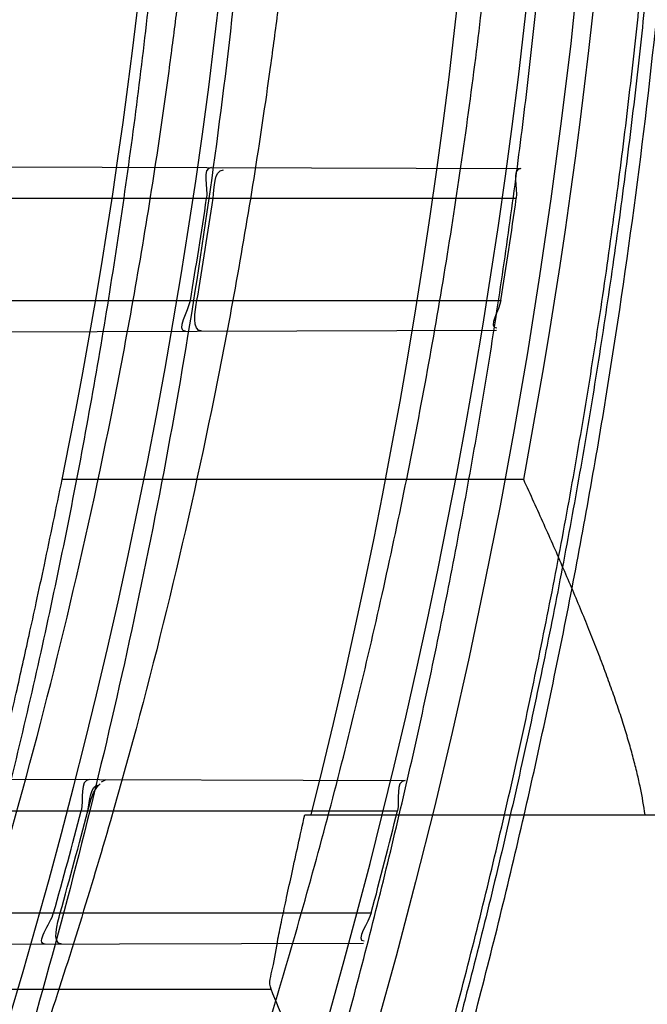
# Model space of a CAD drawing. Header units: millimetres. Extents: x 0 to 297, y 0 to 210.
# Tile 43 of 256: x 147.7808 to 147.8115, y 91.2743 to 91.3226. Entities that reach past the tile are written whole.
import ezdxf

# ---------------------------------------------------------------- set-up
doc = ezdxf.new("R2010")
doc.units = ezdxf.units.MM
doc.header["$LTSCALE"] = 16.335
doc.layers.get('0').update_dxf_attribs({"linetype": 'CONTINUOUS'})
for name, color, linetype in [('01_GLOBAL', 7, 'CONTINUOUS'), ('INTFCLR_1', 7, 'CONTINUOUS'), ('INTFCLR_144815', 7, 'CONTINUOUS')]:
    doc.layers.add(name, color=color, linetype=linetype)

msp = doc.modelspace()

# ---------------------------------------------------------------- linework, layer by layer
at = {"color": 7, "linetype": 'Continuous'}
msp.add_circle((148.2308034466, 92.1164639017), 1.9, dxfattribs=at)
at = {"color": 9, "linetype": 'Continuous'}
msp.add_arc((148.2308034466, 92.1164639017), 1.8756493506, 182.9674534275, 267.0325465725, dxfattribs=at)
at = {"layer": '01_GLOBAL', "color": 7, "linetype": 'Continuous'}
msp.add_circle((148.2308034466, 92.1164639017), 1.925, dxfattribs=at)
at = {"layer": 'INTFCLR_1', "color": 9, "linetype": 'Continuous'}
for p, q in [((147.7628370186, 91.31542640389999), (147.8052889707, 91.31527821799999)), ((147.7633292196, 91.3138241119), (147.8050666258, 91.3138241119)), ((147.7624559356, 91.30882411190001), (147.804314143, 91.30882411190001)), ((147.7613963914, 91.3072167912), (147.8040982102, 91.3073658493)), ((147.7562380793, 91.28544943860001), (147.7996285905, 91.28529797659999)), ((147.7565565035, 91.2838241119), (147.799248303, 91.2838241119)), ((147.755059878, 91.27882411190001), (147.7979681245, 91.27882411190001)), ((147.7537535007, 91.27719011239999), (147.7975919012, 91.2773431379))]:
    msp.add_line(p, q, dxfattribs=at)
at = {"layer": 'INTFCLR_1', "color": 7, "linetype": 'Continuous'}
msp.add_line((147.7847686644, 91.2852330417), (147.7849910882, 91.28534907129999), dxfattribs=at)
at = {"layer": 'INTFCLR_1', "color": 6, "linetype": 'Continuous'}
for centre, radius, start, end in [((147.5056636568, 91.35632411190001), 0.3017258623, 270, 90.00000002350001), ((147.5056636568, 91.35632411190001), 0.2867456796, 270, 90.00000002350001), ((147.505685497, 91.35632330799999), 0.287379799, 350.4862845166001, 351.4956140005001), ((147.5059939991, 91.35632332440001), 0.2873929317, 350.4867199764, 351.496002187), ((147.5056848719, 91.3563234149), 0.3023832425, 350.9623696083, 351.9204530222), ((147.5056857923, 91.35632268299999), 0.2873793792, 344.3551674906, 345.3878368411), ((147.5059944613, 91.356322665), 0.2873923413, 344.3558949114, 345.3885142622), ((147.505685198, 91.35632286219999), 0.3023828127, 345.1497552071, 346.1277321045)]:
    msp.add_arc(centre, radius, start, end, dxfattribs=at)
at = {"layer": 'INTFCLR_1', "color": 9, "linetype": 'Continuous'}
for points, knots in [([(147.7739207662, 91.2630229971), (147.7745143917, 91.2646383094), (147.775677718, 91.2679000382), (147.7778942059, 91.2745147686), (147.7814905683, 91.2863879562), (147.7848253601, 91.3003236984), (147.7870274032, 91.31277865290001), (147.787953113, 91.3191383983), (147.7884308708, 91.3228167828), (147.7895335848, 91.3320514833), (147.7906793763, 91.34783064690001), (147.7904956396, 91.36644728), (147.789629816, 91.3785116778), (147.7890851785, 91.3840823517), (147.7886841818, 91.38778738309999), (147.7874452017, 91.3977872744), (147.7846320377, 91.41379988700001), (147.7805782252, 91.4294332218), (147.7776786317, 91.43871199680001), (147.7765880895, 91.4420309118), (147.7749290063, 91.4469198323), (147.771186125, 91.4571408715), (147.7647225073, 91.4721421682), (147.7573615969, 91.4863146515), (147.7522300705, 91.495037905), (147.74983173, 91.49892098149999), (147.748238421, 91.5014521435), (147.7439293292, 91.5081091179), (147.7367086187, 91.5183259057), (147.7266787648, 91.5307635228), (147.7181834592, 91.54008643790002), (147.7122490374, 91.5460455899), (147.7089678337, 91.54920070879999), (147.7044151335, 91.5534558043), (147.6980427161, 91.5590273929), (147.691144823, 91.5644332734), (147.6867712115, 91.56754354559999), (147.6846401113, 91.56897350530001), (147.683241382, 91.56987250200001), (147.6819885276, 91.57063788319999), (147.6808874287, 91.5712699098), (147.6799491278, 91.57176025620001), (147.6791251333, 91.5721478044), (147.6784918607, 91.5723508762), (147.6779419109, 91.57249513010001), (147.6776450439, 91.5721332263), (147.6779068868, 91.5716254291), (147.678285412, 91.5709843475), (147.678982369, 91.57009863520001), (147.6799093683, 91.56900729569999), (147.68099579, 91.56780618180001), (147.6821866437, 91.5665242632), (147.6839471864, 91.56466063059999), (147.6864529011, 91.56204119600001), (147.6911298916, 91.55713350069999), (147.696237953, 91.5516275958), (147.7008912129, 91.54636519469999), (147.7037675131, 91.54301891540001), (147.7083927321, 91.5375256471), (147.7154736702, 91.52862354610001), (147.7247566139, 91.5156719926), (147.731475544, 91.5050988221), (147.7358745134, 91.49757284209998), (147.7388592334, 91.492279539), (147.7440084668, 91.4826176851), (147.7508853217, 91.46802735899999), (147.755629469, 91.45586290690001), (147.7578360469, 91.44955591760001)], [0, 0, 0, 0, 0.0103792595, 0.0208842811, 0.0420721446, 0.0851858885, 0.1071984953, 0.1183380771, 0.123943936, 0.1295693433, 0.1744299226, 0.2192388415, 0.2417237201, 0.2473597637, 0.2529962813, 0.2641993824, 0.3081295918, 0.3509327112, 0.3614952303, 0.3667582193, 0.3720021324, 0.3926323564, 0.4323913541, 0.4704239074, 0.4888657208, 0.4934194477, 0.497950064, 0.5069039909, 0.5412450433, 0.5733438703, 0.6032118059, 0.6172673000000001, 0.6240601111, 0.6306649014, 0.6548506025, 0.6750843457, 0.6834913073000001, 0.6872123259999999, 0.6905622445, 0.6935176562, 0.6960693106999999, 0.6982084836, 0.6999280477, 0.7014829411, 0.7024060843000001, 0.7029587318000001, 0.7038763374, 0.7054334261, 0.7076628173, 0.7105600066, 0.714112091, 0.7174145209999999, 0.7211168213, 0.7295725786, 0.7392778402, 0.7620040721, 0.7748640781, 0.7816422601, 0.7886165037, 0.8181744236, 0.8502177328, 0.884679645, 0.8936796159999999, 0.902792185, 0.9213283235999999, 0.9597006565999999, 1, 1, 1, 1]), ([(147.6811764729, 91.57132411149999), (147.6818287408, 91.5713240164), (147.6836257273, 91.5703676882), (147.6857695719, 91.56920293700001), (147.6878575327, 91.5678745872), (147.690022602, 91.5664516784), (147.6944669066, 91.5633499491), (147.7014777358, 91.5579678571), (147.7079605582, 91.5524167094), (147.7125922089, 91.5481782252), (147.7159282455, 91.5450376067), (147.7219597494, 91.53910867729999), (147.730595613, 91.52983364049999), (147.7407946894, 91.51745818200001), (147.7481414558, 91.50728802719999), (147.7525258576, 91.5006611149), (147.75414614, 91.49814277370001), (147.7565841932, 91.4942808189), (147.7617989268, 91.48560842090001), (147.7692817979, 91.4715157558), (147.7758568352, 91.45659014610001), (147.7796645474, 91.44641925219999), (147.7813517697, 91.4415559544), (147.7824604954, 91.4382553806), (147.7854073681, 91.4290313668), (147.7895285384, 91.4134880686), (147.7923901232, 91.3975587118), (147.7936501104, 91.38761200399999), (147.7940578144, 91.3839275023), (147.7946115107, 91.3783882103), (147.7954917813, 91.3663917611), (147.7956786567, 91.3478767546), (147.7945135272, 91.3321854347), (147.7933925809, 91.3230036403), (147.7929068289, 91.3193455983), (147.7919655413, 91.31302046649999), (147.7897259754, 91.3006309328), (147.7863346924, 91.2867710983), (147.7826792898, 91.27496708), (147.7804259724, 91.2683893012), (147.7792433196, 91.26514577), (147.7786398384, 91.26353946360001)], [0, 0, 0, 0, 0.0056084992, 0.016622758, 0.0214510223, 0.0268121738, 0.0389184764, 0.0680276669, 0.1027789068, 0.1122614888, 0.1220107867, 0.1421735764, 0.1849752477, 0.2309092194, 0.2799812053, 0.2927645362, 0.2992310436, 0.3057293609, 0.3320345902, 0.3862266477, 0.4428037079, 0.4721337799, 0.479586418, 0.4870651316, 0.5020714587, 0.5628449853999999, 0.6251697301, 0.6410581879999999, 0.6490513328, 0.6570434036, 0.6889243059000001, 0.7524504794, 0.8160576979, 0.8240355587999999, 0.8319861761, 0.8477866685, 0.8790166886, 0.9402183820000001, 0.9703167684, 0.9852456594, 1, 1, 1, 1])]:
    msp.add_open_spline(points, degree=3, knots=knots, dxfattribs=at)
at = {"layer": 'INTFCLR_1', "color": 6, "linetype": 'Continuous'}
for points, knots in [([(147.7024190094, 91.57132411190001), (147.7018087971, 91.57132411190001), (147.7029114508, 91.5692236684), (147.7038583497, 91.5680649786), (147.7054058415, 91.56603172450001), (147.7073153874, 91.5637319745), (147.7097564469, 91.56079692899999), (147.7126098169, 91.5573885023), (147.7156703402, 91.5536813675), (147.7186923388, 91.5499560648), (147.721505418, 91.54640770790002), (147.7240879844, 91.5430774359), (147.7264364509, 91.53997985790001), (147.7285589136, 91.53711993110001), (147.7304701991, 91.53449113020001), (147.7321890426, 91.5320821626), (147.7337330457, 91.529879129), (147.7351142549, 91.527876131), (147.7363481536, 91.5260600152), (147.7374498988, 91.5244157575), (147.7384368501, 91.52292425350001), (147.7393145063, 91.52158304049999), (147.740301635, 91.52005887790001), (147.7413416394, 91.5184318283), (147.7424164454, 91.51672483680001), (147.7434051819, 91.5151347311), (147.7444675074, 91.51340362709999), (147.7454727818, 91.51173989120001), (147.7463989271, 91.5101860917), (147.7472040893, 91.50882047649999), (147.7480924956, 91.5072948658), (147.7490691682, 91.5055946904), (147.7501439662, 91.503694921), (147.7513258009, 91.5015697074), (147.7526254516, 91.49918624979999), (147.7540567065, 91.4965029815), (147.7556293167, 91.4934797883), (147.7573520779, 91.49007026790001), (147.7592357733, 91.4862176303), (147.7612959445, 91.48184252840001), (147.7635459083, 91.4768493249), (147.7659975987, 91.4711159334), (147.7686600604, 91.46449556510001), (147.771540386, 91.45677847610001), (147.7745995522, 91.4477874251), (147.7776353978, 91.43777021), (147.7804347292, 91.4271489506), (147.7828479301, 91.41640510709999), (147.7848548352, 91.405631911), (147.7864550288, 91.3948720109), (147.7876568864, 91.3841237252), (147.7884643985, 91.3734124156), (147.7888848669, 91.3627276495), (147.788923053, 91.3520862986), (147.7885832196, 91.34147856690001), (147.7878679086, 91.3309058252), (147.7867790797, 91.3203765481), (147.7853146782, 91.30986953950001), (147.7834744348, 91.2993988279), (147.7812492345, 91.2889416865), (147.7786373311, 91.27851137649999), (147.7756726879, 91.26825261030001), (147.7725298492, 91.2586638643), (147.7694333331, 91.2501513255), (147.7665578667, 91.24288110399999), (147.763914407, 91.2366339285), (147.7614912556, 91.23122494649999), (147.7592772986, 91.2265132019), (147.7572566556, 91.222383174), (147.7554148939, 91.2187488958), (147.7537381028, 91.2155404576), (147.7522167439, 91.21270536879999), (147.7508394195, 91.21019779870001), (147.7495919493, 91.20797263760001), (147.7484619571, 91.205992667), (147.7474378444, 91.2042264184), (147.7465123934, 91.2026529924), (147.7456788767, 91.20125348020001), (147.7447260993, 91.1996710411), (147.7436842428, 91.1979643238), (147.7424549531, 91.195983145), (147.7413949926, 91.1943013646), (147.7404087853, 91.1927574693), (147.7395314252, 91.19139819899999), (147.7385421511, 91.1898833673), (147.7374297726, 91.1882012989), (147.7361816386, 91.18634056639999), (147.7347816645, 91.18428595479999), (147.7332139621, 91.18202299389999), (147.7314607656, 91.179538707), (147.7295082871, 91.1768262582), (147.7273377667, 91.1738741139), (147.7249300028, 91.1706720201), (147.7222786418, 91.16722855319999), (147.7193828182, 91.16355418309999), (147.7162651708, 91.1596930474), (147.7130841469, 91.155829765), (147.7101062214, 91.152268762), (147.7075479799, 91.1491965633), (147.7055504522, 91.14679617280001), (147.7039276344, 91.14467529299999), (147.7029496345, 91.1434806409), (147.7017963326, 91.1413241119), (147.7024190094, 91.1413241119)], [0, 0, 0, 0, 0.0038604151, 0.0075016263, 0.0124785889, 0.0188917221, 0.0268498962, 0.0364677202, 0.04706947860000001, 0.0572444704, 0.0668187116, 0.0757144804, 0.08390538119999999, 0.0914099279, 0.098245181, 0.1044667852, 0.1101313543, 0.1152642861, 0.1198589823, 0.1240215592, 0.1277856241, 0.1311734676, 0.1341617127, 0.1392736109, 0.1433897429, 0.1469230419, 0.1511192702, 0.1562389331, 0.1592204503, 0.1625628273, 0.1662680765, 0.1703891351, 0.1749670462, 0.1800766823, 0.185772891, 0.1921413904, 0.1993155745, 0.2073310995, 0.2163076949, 0.2264451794, 0.2379233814, 0.250953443, 0.2658909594, 0.2830621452, 0.3030578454, 0.3259639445, 0.3492662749, 0.372530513, 0.3956109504, 0.4185782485, 0.4413347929, 0.4640172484, 0.48651927, 0.5089682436, 0.5313242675, 0.553647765, 0.5759939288, 0.5982772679, 0.6207473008, 0.6432362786, 0.6658996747, 0.6887559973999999, 0.7107777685, 0.7297237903, 0.7460531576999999, 0.7602331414, 0.7726347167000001, 0.7835467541, 0.7931663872, 0.8017211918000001, 0.8093215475, 0.8160683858, 0.8220758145, 0.8274205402, 0.8322066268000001, 0.8364980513, 0.8403368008, 0.8437547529, 0.8468031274, 0.8520223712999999, 0.8564046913, 0.8615533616, 0.8645986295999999, 0.8679945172, 0.8717882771, 0.8760445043, 0.8807522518, 0.8859628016, 0.8917731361, 0.8981681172, 0.9051985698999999, 0.9129160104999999, 0.9213486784, 0.9305434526, 0.9404096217, 0.9509435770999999, 0.9619432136, 0.9720502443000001, 0.9803711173, 0.9870628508, 0.9922716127, 0.99606073, 1, 1, 1, 1]), ([(147.7024190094, 91.1413241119), (147.7031143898, 91.1413241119), (147.7043203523, 91.14213679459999), (147.7061744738, 91.14325300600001), (147.7083002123, 91.1447976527), (147.710928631, 91.14681022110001), (147.7140582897, 91.14937974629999), (147.7175074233, 91.15237487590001), (147.7210070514, 91.1555769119), (147.724310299, 91.1587419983), (147.7273371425, 91.16175781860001), (147.7300923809, 91.16460395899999), (147.7325889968, 91.1672661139), (147.7348455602, 91.1697411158), (147.7368773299, 91.1720281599), (147.7387011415, 91.1741288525), (147.7403405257, 91.1760572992), (147.7418089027, 91.1778176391), (147.74312239, 91.1794189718), (147.7442950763, 91.1808709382), (147.7453447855, 91.18218881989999), (147.7462981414, 91.1834007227), (147.7472372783, 91.1846080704), (147.7482377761, 91.1859099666), (147.7492999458, 91.187311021), (147.7503509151, 91.1887170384), (147.7513832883, 91.1901164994), (147.7524574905, 91.19159267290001), (147.7536466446, 91.1932514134), (147.7549757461, 91.1951365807), (147.7564609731, 91.1972842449), (147.7581179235, 91.19973355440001), (147.7599603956, 91.2025250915), (147.7620026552, 91.20570886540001), (147.7642665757, 91.2093548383), (147.7667734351, 91.21354352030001), (147.7695429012, 91.2183732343), (147.7725956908, 91.2239740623), (147.7759494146, 91.23049845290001), (147.7796263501, 91.2381747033), (147.7835547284, 91.2471120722), (147.7874822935, 91.2570297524), (147.7911546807, 91.26748627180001), (147.7944163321, 91.27808548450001), (147.7972390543, 91.28872386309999), (147.7996322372, 91.2993899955), (147.8015947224, 91.3100274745), (147.8031423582, 91.3206651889), (147.8042785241, 91.3312578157), (147.8050140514, 91.3418222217), (147.805355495, 91.3523479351), (147.8053083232, 91.36283677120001), (147.8048760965, 91.3732949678), (147.8040611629, 91.3837158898), (147.8028633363, 91.39410400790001), (147.8012816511, 91.40445780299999), (147.799316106, 91.4147614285), (147.7969588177, 91.4250379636), (147.7942058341, 91.4352745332), (147.7910435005, 91.44548298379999), (147.7874805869, 91.4556114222), (147.7836594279, 91.4652777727), (147.7798256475, 91.47403311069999), (147.7762354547, 91.48156843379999), (147.7729615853, 91.48797792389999), (147.7699846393, 91.4934796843), (147.767284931, 91.4982265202), (147.7648405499, 91.5023464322), (147.7626315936, 91.50593695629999), (147.7606351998, 91.50908022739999), (147.7588346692, 91.5118359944), (147.7572125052, 91.5142588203), (147.7557564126, 91.51638728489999), (147.7544486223, 91.5182624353), (147.7532796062, 91.51991080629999), (147.7522307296, 91.5213681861), (147.7512884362, 91.5226603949), (147.7503875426, 91.52388111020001), (147.749451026, 91.5251356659), (147.7484191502, 91.5265005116), (147.7473563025, 91.52788680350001), (147.7462900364, 91.5292585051), (147.7452102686, 91.5306298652), (147.7440251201, 91.53211414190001), (147.7427013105, 91.5337461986), (147.7412185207, 91.535542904), (147.7395625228, 91.5375118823), (147.7377136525, 91.5396634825), (147.7356554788, 91.54200321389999), (147.733366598, 91.5445380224), (147.7308303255, 91.5472668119), (147.7280323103, 91.5501828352), (147.7249547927, 91.55327492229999), (147.7215984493, 91.5565159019), (147.7180191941, 91.55981674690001), (147.7144644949, 91.5629254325), (147.7112102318, 91.5656152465), (147.7084715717, 91.5677235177), (147.7062664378, 91.5693347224), (147.7043599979, 91.57048668), (147.7031273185, 91.57132411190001), (147.7024190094, 91.57132411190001)], [0, 0, 0, 0, 0.0042187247, 0.0081401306, 0.0133978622, 0.0200459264, 0.0282638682, 0.0379443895, 0.0477615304, 0.05703690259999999, 0.0656973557, 0.0736821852, 0.0810680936, 0.0878383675, 0.0940009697, 0.0996271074, 0.1047154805, 0.1093563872, 0.1135342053, 0.1172803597, 0.1206792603, 0.1237557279, 0.1266349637, 0.1299589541, 0.1337168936, 0.1373013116, 0.1406085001, 0.1442672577, 0.148377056, 0.1529904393, 0.1582606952, 0.164218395, 0.1709303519, 0.1785521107, 0.1871652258, 0.1969659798, 0.2081658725, 0.2209392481, 0.2356613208, 0.2526660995, 0.2725685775, 0.2948769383, 0.3173640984, 0.3397873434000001, 0.3621386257, 0.3841211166, 0.4060891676, 0.4277469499, 0.4493218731, 0.470705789, 0.4919793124, 0.5131981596, 0.5343255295, 0.5554668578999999, 0.5765984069, 0.5977513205, 0.6189954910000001, 0.6402209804, 0.6617015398, 0.6832900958, 0.7050415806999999, 0.7268239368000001, 0.7463339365, 0.7630160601, 0.7774553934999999, 0.7899931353, 0.8009638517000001, 0.8105830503, 0.8190545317, 0.8265380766, 0.8331730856, 0.8390248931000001, 0.8442268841, 0.8488182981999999, 0.8528943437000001, 0.8564866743, 0.8597116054, 0.8625968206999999, 0.8656908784, 0.8692094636, 0.8729771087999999, 0.8762884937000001, 0.879749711, 0.8835661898, 0.8878115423, 0.8924986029, 0.8976989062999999, 0.9034198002, 0.9097088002, 0.9166034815, 0.9241390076, 0.9323094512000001, 0.9411199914, 0.9506041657, 0.9606137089, 0.9706541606, 0.9792553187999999, 0.9862062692, 0.9916647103, 0.9957028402, 1, 1, 1, 1])]:
    msp.add_open_spline(points, degree=3, knots=knots, dxfattribs=at)
for points in [[(147.790148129, 91.3153310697), (147.7896393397, 91.3153328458), (147.7899806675, 91.3143273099), (147.7899054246, 91.3138241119)], [(147.7902272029, 91.3138241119), (147.7902999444, 91.3143106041), (147.7902393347, 91.3152127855), (147.7907312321, 91.3152110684)], [(147.8052889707, 91.31527821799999), (147.804798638, 91.3152799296), (147.8051355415, 91.3143095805), (147.8050666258, 91.3138241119)], [(147.7888768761, 91.3073127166), (147.7883669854, 91.3073109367), (147.7890284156, 91.30832123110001), (147.7891126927, 91.30882411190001)], [(147.7896696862, 91.307315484), (147.7891607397, 91.3073137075), (147.7893503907, 91.3083221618), (147.7894345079, 91.30882411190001)], [(147.804314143, 91.30882411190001), (147.804242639, 91.30837456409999), (147.8036541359, 91.3074723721), (147.804109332, 91.3074739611)], [(147.7841861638, 91.285351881), (147.7836583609, 91.28535372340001), (147.7839032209, 91.2843348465), (147.7837700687, 91.2838241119)], [(147.7996285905, 91.28529797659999), (147.7991212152, 91.2852997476), (147.7993699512, 91.2843166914), (147.799248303, 91.2838241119)], [(147.7820062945, 91.2772887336), (147.7814763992, 91.27728688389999), (147.7822753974, 91.2783138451), (147.7824182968, 91.27882411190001)], [(147.7828190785, 91.2772915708), (147.7823075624, 91.27728978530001), (147.7826024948, 91.2783315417), (147.7827404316, 91.27882411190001)], [(147.7979681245, 91.27882411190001), (147.7978469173, 91.2783669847), (147.797141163, 91.27744857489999), (147.7976140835, 91.2774502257)]]:
    msp.add_open_spline(points, degree=3, dxfattribs=at)
at = {"layer": 'INTFCLR_1', "color": 7, "linetype": 'Continuous'}
for points in [[(147.7840921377, 91.2838241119), (147.7842154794, 91.28429175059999), (147.7843340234, 91.28481747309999), (147.7846880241, 91.2851469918)], [(147.7840921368, 91.2838241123), (147.7842081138, 91.284268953), (147.7841830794, 91.2850916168), (147.7846427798, 91.2850885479)]]:
    msp.add_open_spline(points, degree=3, dxfattribs=at)
at = {"layer": 'INTFCLR_144815', "color": 9, "linetype": 'Continuous'}
for p, q in [((147.8054269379, 91.3000482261), (147.7828336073, 91.3000482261)), ((147.7774330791, 91.2750824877), (147.7930634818, 91.2750824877))]:
    msp.add_line(p, q, dxfattribs=at)
at = {"layer": 'INTFCLR_144815', "color": 6, "linetype": 'Continuous'}
msp.add_line((147.7947096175, 91.2836200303), (147.8121585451, 91.2836200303), dxfattribs=at)
for radius in [0.3190566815, 0.3040475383]:
    msp.add_circle((147.5056636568, 91.35632411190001), radius, dxfattribs=at)
for radius, start, end in [(0.4398395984, 313.9937911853, 154.5150993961), (0.3241269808, 308.490992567, 51.50900743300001), (0.3391361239, 316.9838592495, 43.0161407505), (0.3200091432, 313.9992414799, 46.00075850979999), (0.2983582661, 345.8961331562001, 14.1038668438), (0.2828253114, 348.5228250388, 11.4771749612)]:
    msp.add_arc((147.5056636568, 91.35632411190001), radius, start, end, dxfattribs=at)
at = {"layer": 'INTFCLR_144815', "color": 9, "linetype": 'Continuous'}
for centre, radius, start, end in [((147.5056636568, 91.35632411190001), 0.4080560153, 292.4997540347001, 54.0964566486), ((147.5056636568, 91.35632411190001), 0.3298406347, 314.0862202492, 45.9137797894), ((147.5056636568, 91.35632411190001), 0.3219531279, 313.8592910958, 46.1407088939), ((147.5056636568, 91.35632411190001), 0.3198467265, 314.0319604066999, 45.9680396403), ((147.5056636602, 91.3563241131), 0.3681108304, 292.4997540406, 16.610836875), ((147.5056636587, 91.3563241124), 0.3618983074, 311.2505121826, 12.701512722), ((147.5056636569, 91.35632411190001), 0.3049999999, 349.3673701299, 10.6326298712)]:
    msp.add_arc(centre, radius, start, end, dxfattribs=at)
at = {"layer": 'INTFCLR_144815', "color": 6, "linetype": 'Continuous'}
msp.add_ellipse((147.5056636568, 91.0632774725), major_axis=(0, 0.4397933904), ratio=0.7456587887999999, start_param=-1.0777008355, end_param=-1.0683155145, dxfattribs=at)
for points, knots in [([(147.7284687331, 91.13382420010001), (147.7281248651, 91.1338305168), (147.7284667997, 91.1351065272), (147.7289335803, 91.13570228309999), (147.7294381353, 91.13651419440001), (147.7299269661, 91.13721519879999), (147.7305020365, 91.13802435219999), (147.731162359, 91.13892311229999), (147.7319099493, 91.1399218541), (147.7327456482, 91.1410217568), (147.7336709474, 91.1422277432), (147.7346879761, 91.1435451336), (147.7357985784, 91.1449795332), (147.7370029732, 91.14653486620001), (147.7382990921, 91.1482126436), (147.7396836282, 91.1500132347), (147.7411548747, 91.15193951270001), (147.7427145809, 91.15399936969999), (147.7443650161, 91.15620210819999), (147.746103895, 91.1585517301), (147.7479255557, 91.16104816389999), (147.749823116, 91.1636899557), (147.7517910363, 91.1664778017), (147.7538223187, 91.1694105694), (147.7559091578, 91.17248603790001), (147.7580430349, 91.17570086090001), (147.760214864, 91.17905059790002), (147.7624151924, 91.1825298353), (147.7646343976, 91.1861323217), (147.7668628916, 91.189851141), (147.7690913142, 91.19367890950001), (147.7713106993, 91.1976079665), (147.7735126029, 91.2016305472), (147.7756891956, 91.2057389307), (147.7778333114, 91.2099255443), (147.7799384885, 91.2141830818), (147.781998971, 91.2185045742), (147.7840096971, 91.22288344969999), (147.785966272, 91.22731357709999), (147.7878649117, 91.23178925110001), (147.7897023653, 91.2363051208), (147.7914762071, 91.24085704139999), (147.7931808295, 91.2454316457), (147.7948144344, 91.2500236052), (147.7963777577, 91.25463405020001), (147.7978725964, 91.25926866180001), (147.7992992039, 91.2639290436), (147.8006556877, 91.2686094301), (147.801941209, 91.2733071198), (147.803154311, 91.27801617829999), (147.8042942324, 91.28273212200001), (147.8053612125, 91.2874541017), (147.806355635, 91.2921819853), (147.8072778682, 91.2969157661), (147.8081281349, 91.3016549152), (147.8089065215, 91.306398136), (147.8096131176, 91.31114385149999), (147.8102481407, 91.31589110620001), (147.8108118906, 91.3206396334), (147.8113046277, 91.32538908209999), (147.8117265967, 91.3301391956), (147.8120780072, 91.33488963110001), (147.8123590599, 91.33964034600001), (147.812569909, 91.3443911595), (147.8127106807, 91.34914211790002), (147.8127814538, 91.35389307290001), (147.8127822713, 91.3586440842), (147.8127131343, 91.3633950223), (147.8125740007, 91.3681459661), (147.8123647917, 91.3728967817), (147.8120853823, 91.37764750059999), (147.8117356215, 91.38239791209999), (147.8113153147, 91.3871479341), (147.8108242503, 91.3918972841), (147.8102621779, 91.39664575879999), (147.8096288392, 91.4013929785), (147.8089239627, 91.40613849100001), (147.8081472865, 91.4108816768), (147.8072985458, 91.41562188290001), (147.8063774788, 91.4203583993), (147.8053839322, 91.4250899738), (147.804317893, 91.42981488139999), (147.8031794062, 91.4345314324), (147.8019684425, 91.4392384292), (147.8006848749, 91.4439351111), (147.7993287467, 91.44862012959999), (147.7979004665, 91.4532910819), (147.7964007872, 91.4579448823), (147.7948306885, 91.4625782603), (147.7931912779, 91.4671880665), (147.7914839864, 91.4717707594), (147.7897106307, 91.47632235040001), (147.7878734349, 91.4808384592), (147.7859750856, 91.48531428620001), (147.7840187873, 91.48974459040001), (147.7820083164, 91.4941236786), (147.7799480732, 91.4984454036), (147.7778431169, 91.5027031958), (147.7756991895, 91.506890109), (147.773522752, 91.51099883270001), (147.7713209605, 91.5150218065), (147.7691016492, 91.51895129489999), (147.7668732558, 91.5227795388), (147.7646447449, 91.5264988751), (147.7624254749, 91.53010191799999), (147.7602250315, 91.53358175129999), (147.7580530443, 91.53693210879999), (147.7559189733, 91.54014756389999), (147.7538319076, 91.5432236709), (147.7518003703, 91.5461570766), (147.7498321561, 91.54894557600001), (147.7479341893, 91.551588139), (147.7461124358, 91.5540848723), (147.7443718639, 91.55643693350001), (147.7427164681, 91.55864638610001), (147.7411492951, 91.5607160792), (147.7396725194, 91.5626494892), (147.7382875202, 91.564450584), (147.7369950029, 91.5661236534), (147.7357951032, 91.5676731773), (147.7346874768, 91.5691037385), (147.7336714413, 91.5704198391), (147.7327460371, 91.5716259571), (147.7319101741, 91.5727260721), (147.7311625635, 91.57372483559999), (147.7305021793, 91.5746236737), (147.72992705, 91.5754329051), (147.7294381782, 91.57613396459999), (147.7289336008, 91.57694590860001), (147.7284668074, 91.5775416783), (147.728124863, 91.57881770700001), (147.7284687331, 91.5788240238)], [0, 0, 0, 0, 0.0021236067, 0.0044659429, 0.005996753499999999, 0.007775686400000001, 0.0098091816, 0.0121043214, 0.0146687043, 0.0175100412, 0.0206343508, 0.0240542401, 0.0277864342, 0.0318356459, 0.0362005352, 0.040877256, 0.0458603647, 0.0511668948, 0.0568307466, 0.06285557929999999, 0.0692156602, 0.07591263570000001, 0.0829392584, 0.09028590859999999, 0.0979403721, 0.1058876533, 0.114110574, 0.1225900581, 0.1313055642, 0.140235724, 0.1493588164, 0.1586532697, 0.1680981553, 0.1776734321, 0.1873601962, 0.1971407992, 0.2069991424, 0.2169205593, 0.2268918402, 0.236901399, 0.2469387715, 0.256994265, 0.2670652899, 0.2770813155, 0.2870874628, 0.2971238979, 0.3071487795, 0.3171804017, 0.3272115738, 0.3372204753, 0.347205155, 0.3571681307, 0.3671107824, 0.3770356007, 0.3869457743, 0.396839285, 0.4067137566, 0.4165706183, 0.4264117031, 0.436238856, 0.4460529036, 0.4558561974, 0.465649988, 0.4754369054, 0.4852183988, 0.4949970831, 0.5047743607, 0.514552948, 0.5243342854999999, 0.5341210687, 0.5439147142, 0.5537177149, 0.5635313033, 0.5733577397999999, 0.5831983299, 0.5930548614, 0.6029285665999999, 0.6128203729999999, 0.6227310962, 0.6326618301, 0.642613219, 0.6525827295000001, 0.6625684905, 0.6725713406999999, 0.6825918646, 0.692631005, 0.7026858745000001, 0.7127502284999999, 0.7228203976, 0.7328919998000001, 0.7429592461, 0.7530154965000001, 0.7630529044, 0.7730624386, 0.783033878, 0.7929554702, 0.8028140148, 0.8125949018, 0.8222819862, 0.8318577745, 0.8413032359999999, 0.8505983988, 0.8597223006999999, 0.868653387, 0.8773699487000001, 0.8858505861, 0.894074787, 0.9020233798, 0.9096791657, 0.9170272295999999, 0.9240552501, 0.9307537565, 0.9371162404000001, 0.9431389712, 0.9488208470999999, 0.9541629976, 0.959168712, 0.963842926, 0.9681919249, 0.9722229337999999, 0.9759438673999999, 0.9793632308, 0.9824892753, 0.9853304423, 0.9878949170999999, 0.9901903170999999, 0.992224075, 0.994003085, 0.9955339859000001, 0.9978763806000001, 1, 1, 1, 1]), ([(147.7357237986, 91.57132411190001), (147.7353758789, 91.57132411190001), (147.7356994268, 91.5700334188), (147.7361425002, 91.5694166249), (147.7366231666, 91.5685877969), (147.7370888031, 91.56787103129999), (147.737636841, 91.56704452), (147.7382660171, 91.566126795), (147.7389780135, 91.5651078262), (147.7397734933, 91.5639864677), (147.740653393, 91.5627583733), (147.7416183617, 91.5614199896), (147.742668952, 91.55996724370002), (147.7438053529, 91.5583961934), (147.7450274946, 91.5567027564), (147.7463347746, 91.55488309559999), (147.7477261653, 91.55293344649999), (147.7491999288, 91.5508505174), (147.7507536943, 91.5486313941), (147.7523842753, 91.5462738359), (147.7540876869, 91.5437763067), (147.755859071, 91.5411381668), (147.7576927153, 91.5383597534), (147.7595821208, 91.5354424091), (147.7615200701, 91.5323885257), (147.7634987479, 91.5292015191), (147.7655098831, 91.52588577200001), (147.7675449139, 91.5224465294), (147.7695951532, 91.5188897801), (147.7716519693, 91.5152220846), (147.7737069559, 91.51145038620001), (147.7757520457, 91.50758188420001), (147.7777796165, 91.5036238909), (147.7797825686, 91.4995837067), (147.7817543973, 91.4954684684), (147.783689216, 91.4912850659), (147.785581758, 91.48704008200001), (147.7874273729, 91.48273972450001), (147.7892219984, 91.4783897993), (147.7909621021, 91.4739957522), (147.7926447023, 91.46956251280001), (147.7942672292, 91.46509473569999), (147.7958276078, 91.4605964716), (147.7973240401, 91.4560716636), (147.7987551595, 91.4515235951), (147.8001197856, 91.4469555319), (147.8014170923, 91.4423700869), (147.8026463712, 91.4377699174), (147.8038071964, 91.43315704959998), (147.8048992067, 91.4285336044), (147.8059222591, 91.42390110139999), (147.8068762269, 91.41926123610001), (147.8077611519, 91.41461511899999), (147.8085770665, 91.40996406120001), (147.8093241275, 91.4053087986), (147.8100024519, 91.4006503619), (147.8106122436, 91.3959892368), (147.8111536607, 91.39132621), (147.8116269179, 91.3866615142), (147.812032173, 91.38199575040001), (147.8123696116, 91.3773290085), (147.8126393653, 91.3726617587), (147.8128415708, 91.3679939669), (147.8129763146, 91.3633260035), (147.8130436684, 91.3586577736), (147.8130436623, 91.35398960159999), (147.8129762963, 91.34932138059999), (147.8128415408, 91.34465342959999), (147.812639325, 91.33998567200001), (147.8123695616, 91.3353184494), (147.8120321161, 91.3306517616), (147.8116268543, 91.3259860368), (147.8111535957, 91.32132141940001), (147.8106121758, 91.31665843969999), (147.8100023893, 91.31199741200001), (147.809324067, 91.3073390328), (147.8085770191, 91.30268388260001), (147.8077611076, 91.29803286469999), (147.8068762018, 91.2933868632), (147.8059222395, 91.2887470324), (147.8048992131, 91.28411464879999), (147.8038072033, 91.2794912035), (147.8026464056, 91.27487844), (147.8014171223, 91.2702782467), (147.8001198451, 91.2656928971), (147.7987552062, 91.2611247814), (147.7973241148, 91.256576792), (147.7958276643, 91.2520519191), (147.7942673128, 91.2475537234), (147.7926447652, 91.24308588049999), (147.7909621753, 91.23865265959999), (147.7892220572, 91.23425857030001), (147.7874274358, 91.2299086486), (147.7855818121, 91.225608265), (147.7836892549, 91.2213632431), (147.7817544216, 91.2171798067), (147.7797825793, 91.2130645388), (147.7777796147, 91.209024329), (147.7757520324, 91.20506631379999), (147.7737069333, 91.2011977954), (147.7716519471, 91.1974260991), (147.7695951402, 91.1937584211), (147.7675449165, 91.1902016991), (147.7655099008, 91.1867624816), (147.763498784, 91.18344676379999), (147.7615201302, 91.1802597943), (147.7595822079, 91.177205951), (147.7576928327, 91.17428865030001), (147.7558592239, 91.1715102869), (147.7540878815, 91.1688722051), (147.7523844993, 91.1663747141), (147.7507539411, 91.16401718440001), (147.7492001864, 91.1617980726), (147.7477264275, 91.15971514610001), (147.7463350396, 91.1577654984), (147.7450277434, 91.15594581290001), (147.7438055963, 91.15425236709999), (147.7426691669, 91.15268127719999), (147.7416185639, 91.1512285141), (147.7406535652, 91.1498900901), (147.7397736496, 91.1486619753), (147.7389781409, 91.1475405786), (147.7382661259, 91.14652158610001), (147.7376369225, 91.14560382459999), (147.7370888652, 91.14477728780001), (147.7366232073, 91.1440604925), (147.7361425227, 91.14323163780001), (147.735699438, 91.1426148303), (147.7353758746, 91.1413241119), (147.7357237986, 91.1413241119)], [0, 0, 0, 0, 0.0022415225, 0.0046949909, 0.0062948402, 0.0081515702, 0.0102713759, 0.0126610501, 0.0153273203, 0.0182777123, 0.0215194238, 0.0250604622, 0.0289080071, 0.0330699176, 0.0375525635, 0.0423627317, 0.0475050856, 0.0529841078, 0.05880161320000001, 0.0649581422, 0.07145189, 0.07827835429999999, 0.08543053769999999, 0.0928988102, 0.1006709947, 0.1087324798, 0.1170666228, 0.1256550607, 0.1344781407, 0.1435153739, 0.1527460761, 0.1621498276, 0.1717063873, 0.1813963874, 0.1912015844, 0.2011049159, 0.2110906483, 0.2211444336, 0.2312534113, 0.241406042, 0.2515916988, 0.2618021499, 0.2720286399, 0.2822654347, 0.2925056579, 0.3027455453, 0.312979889, 0.3232065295, 0.3334216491, 0.3436244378, 0.3538122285, 0.3639852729, 0.3741416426, 0.3842825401, 0.3944068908, 0.4045165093, 0.4146106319, 0.4246916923, 0.4347594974, 0.444816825, 0.4548636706, 0.4649030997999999, 0.474935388, 0.4849637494, 0.494988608, 0.5050132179, 0.5150380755, 0.5250663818, 0.5350986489, 0.5451379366, 0.5551847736, 0.565241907, 0.5753096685, 0.5853904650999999, 0.5954845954, 0.6055938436, 0.615718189, 0.6258587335, 0.636015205, 0.6461877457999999, 0.6563757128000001, 0.6665780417, 0.6767934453, 0.6870195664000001, 0.6972543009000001, 0.7074936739, 0.7177343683, 0.7279706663, 0.7381976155, 0.7484076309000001, 0.7585937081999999, 0.7687462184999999, 0.7788551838, 0.7889090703, 0.7988948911, 0.808798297, 0.8186035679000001, 0.82829363, 0.8378502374, 0.8472540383, 0.8564847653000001, 0.8655219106, 0.8743449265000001, 0.8829333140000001, 0.8912673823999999, 0.8993287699, 0.9071008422, 0.9145690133, 0.9217210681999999, 0.9285473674, 0.9350409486, 0.9411974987, 0.9470149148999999, 0.9524939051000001, 0.9576363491, 0.9624464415, 0.9669292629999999, 0.9710911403, 0.9749388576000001, 0.9784798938, 0.9817217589, 0.9846721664, 0.9873385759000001, 0.9897282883, 0.9918482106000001, 0.9937049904, 0.9953049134, 0.9977584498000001, 1, 1, 1, 1]), ([(147.7930286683, 91.35632411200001), (147.7930286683, 91.3533722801), (147.7929418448, 91.3474653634), (147.7925510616, 91.33860645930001), (147.7918988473, 91.32974735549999), (147.7909832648, 91.32088872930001), (147.7898024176, 91.3120320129), (147.7883542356, 91.3031798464), (147.78663577, 91.29433623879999), (147.7846446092, 91.2855070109), (147.7823800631, 91.2767001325), (147.7798403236, 91.26792751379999), (147.7770278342, 91.25920308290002), (147.7739451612, 91.25054505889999), (147.7706006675, 91.2419765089), (147.7670056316, 91.2335249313), (147.7631791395, 91.2252246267), (147.7591475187, 91.21711566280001), (147.7549462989, 91.20924560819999), (147.7506219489, 91.2016665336), (147.7462311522, 91.19443411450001), (147.7418401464, 91.187604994), (147.7375209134, 91.18123128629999), (147.7333466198, 91.17535589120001), (147.7293849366, 91.1700076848), (147.7256928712, 91.16519802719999), (147.7223132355, 91.1609230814), (147.719272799, 91.1571650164), (147.7165878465, 91.1538958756), (147.7142575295, 91.15108069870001), (147.7122827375, 91.1486925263), (147.7106428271, 91.14667110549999), (147.7093543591, 91.14506772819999), (147.7083339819, 91.1436398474), (147.7076676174, 91.1428076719), (147.7070414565, 91.1413241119), (147.7074681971, 91.1413241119)], [0, 0, 0, 0, 0.0374136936, 0.0748639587, 0.1123780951, 0.1499879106, 0.1877264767, 0.2256114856, 0.2636616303, 0.3018965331, 0.3403130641, 0.3789003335, 0.4176356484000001, 0.4564792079, 0.4953691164, 0.5342020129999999, 0.5728718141, 0.611197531, 0.6489667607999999, 0.6859303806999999, 0.721782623, 0.7561939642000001, 0.788825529, 0.8193610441, 0.8475376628, 0.8731799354, 0.8962089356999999, 0.9166076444, 0.9344457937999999, 0.9498358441, 0.9629038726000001, 0.9737937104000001, 0.9826269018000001, 0.9895233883, 0.9945911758, 1, 1, 1, 1]), ([(147.7213403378, 91.13382420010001), (147.7210071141, 91.1338302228), (147.7213359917, 91.13507355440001), (147.7218077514, 91.1356441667), (147.7223120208, 91.13643193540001), (147.7228022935, 91.1371115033), (147.7233789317, 91.13789674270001), (147.7240414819, 91.13876915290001), (147.7247918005, 91.1397389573), (147.7256308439, 91.140807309), (147.7265597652, 91.1419785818), (147.7275795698, 91.1432565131), (147.7286913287, 91.1446455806), (147.7298959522, 91.1461504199), (147.7311942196, 91.1477760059), (147.7325865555, 91.1495273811), (147.7340730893, 91.15140977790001), (147.7356532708, 91.1534281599), (147.7373256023, 91.15558688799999), (147.7390872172, 91.1578891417), (147.7409338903, 91.16033684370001), (147.7428603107, 91.1629309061), (147.7448603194, 91.1656714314), (147.7469269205, 91.1685576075), (147.7490522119, 91.171587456), (147.7512274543, 91.174757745), (147.7534432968, 91.1780641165), (147.755689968, 91.1815011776), (147.7579575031, 91.1850626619), (147.760235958, 91.188741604), (147.7625156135, 91.19253053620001), (147.7647871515, 91.1964216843), (147.7670417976, 91.2004071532), (147.769271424, 91.20447908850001), (147.771468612, 91.208629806), (147.7736266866, 91.2128519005), (147.7757397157, 91.2171383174), (147.7778024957, 91.2214824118), (147.7798105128, 91.225877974), (147.7817598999, 91.23031924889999), (147.783647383, 91.2348009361), (147.7854702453, 91.2393182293), (147.7872262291, 91.24386670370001), (147.7889135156, 91.2484423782), (147.7905306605, 91.25304165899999), (147.7920765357, 91.25766129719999), (147.7935503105, 91.26229843), (147.7949513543, 91.2669503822), (147.7962792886, 91.2716149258), (147.7975338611, 91.2762899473), (147.7987150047, 91.28097374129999), (147.7998227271, 91.2856646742), (147.8008571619, 91.2903614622), (147.8018184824, 91.29506287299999), (147.8027069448, 91.2997679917), (147.8035228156, 91.304475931), (147.8042664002, 91.3091860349), (147.8049379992, 91.3138976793), (147.8055379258, 91.3186104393), (147.8060664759, 91.32332393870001), (147.8065239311, 91.3280379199), (147.8069105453, 91.3327521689), (147.8072265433, 91.33746654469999), (147.8074721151, 91.3421809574), (147.8076474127, 91.34689536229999), (147.8077525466, 91.3516097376), (147.8077759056, 91.35475278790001), (147.8077759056, 91.3563241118)], [0, 0, 0, 0, 0.0040984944, 0.008657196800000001, 0.0116427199, 0.0151159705, 0.0190904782, 0.0235807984, 0.0286007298, 0.0341649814, 0.0402875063, 0.046984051, 0.05427110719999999, 0.0621670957, 0.0706888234, 0.0798547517, 0.0896814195, 0.1001853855, 0.1113776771, 0.1232622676, 0.1358345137, 0.1490837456, 0.1629968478, 0.1775559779, 0.1927364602, 0.2085082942, 0.2248364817, 0.2416821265, 0.2590032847, 0.276756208, 0.2948964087, 0.3133796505, 0.3321629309, 0.351205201, 0.3704678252, 0.3899149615, 0.4095138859, 0.4292348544, 0.4490512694, 0.4689395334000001, 0.4888788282, 0.5088510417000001, 0.5288411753, 0.5488351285, 0.5688220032, 0.588792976, 0.6087392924, 0.6286557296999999, 0.648536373, 0.6683785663, 0.6881787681, 0.7079363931, 0.7276497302, 0.747319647, 0.7669461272, 0.7865313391, 0.8060763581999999, 0.8255838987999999, 0.8450563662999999, 0.8644971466, 0.8839093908, 0.9032968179, 0.9226632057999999, 0.9420124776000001, 0.9613488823, 0.9806766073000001, 1, 1, 1, 1]), ([(147.7410646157, 91.1464157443), (147.7404495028, 91.14642648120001), (147.7414902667, 91.1484710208), (147.7422383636, 91.14971900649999), (147.7435068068, 91.1517141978), (147.7450324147, 91.1539776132), (147.7469644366, 91.1568013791), (147.749250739, 91.16011747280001), (147.7518249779, 91.16387981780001), (147.7544960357, 91.16783999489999), (147.7570670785, 91.1717333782), (147.7594260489, 91.1753801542), (147.7615657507, 91.1787633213), (147.7634969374, 91.1818828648), (147.7652378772, 91.18475118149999), (147.7667974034, 91.18737090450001), (147.7681918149, 91.1897547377), (147.7694356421, 91.1919165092), (147.770554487, 91.1938910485), (147.7716380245, 91.1958294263), (147.7727354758, 91.1978218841), (147.7738302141, 91.19984183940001), (147.7748430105, 91.2017392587), (147.7757359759, 91.2034362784), (147.7765233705, 91.204951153), (147.7772180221, 91.2063022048), (147.7778635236, 91.2075703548), (147.7785130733, 91.2088599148), (147.7792189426, 91.21027636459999), (147.7799993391, 91.2118614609), (147.7808643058, 91.2136423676), (147.781823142, 91.2156478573), (147.7828847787, 91.21790842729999), (147.7840568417, 91.22045500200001), (147.7853513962, 91.22333360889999), (147.7867767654, 91.2265898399), (147.7883442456, 91.2302821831), (147.7900690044, 91.2344907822), (147.7919653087, 91.23931506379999), (147.7940438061, 91.2448749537), (147.7963075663, 91.2512986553), (147.7987602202, 91.25877888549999), (147.801338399, 91.2673810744), (147.8038697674, 91.27681588), (147.8061867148, 91.2866594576), (147.8081973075, 91.2965647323), (147.8098957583, 91.30650275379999), (147.8112827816, 91.3164589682), (147.8123599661, 91.32643859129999), (147.8131265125, 91.3364137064), (147.813584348, 91.3463790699), (147.8136860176, 91.35301289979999), (147.8136860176, 91.3563241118)], [0, 0, 0, 0, 0.0081673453, 0.0154284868, 0.025145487, 0.0374546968, 0.0524606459, 0.0702814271, 0.0910268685, 0.1129482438, 0.1337055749, 0.1529641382, 0.1706077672, 0.186847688, 0.2016713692, 0.2151515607, 0.2273221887, 0.2383348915, 0.2482619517, 0.2574513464, 0.2678158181, 0.2784602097, 0.2879526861, 0.2963692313, 0.3039179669, 0.3106181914, 0.316537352, 0.3228091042, 0.3297871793, 0.3375473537, 0.3462645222, 0.3560710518, 0.3670580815, 0.3794198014, 0.3932872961, 0.4089598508, 0.4266081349, 0.4465389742, 0.4693403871, 0.4954216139, 0.5253358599, 0.5597543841, 0.5999196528, 0.6445403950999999, 0.6894180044, 0.7341505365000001, 0.7787008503, 0.8232446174, 0.8675822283, 0.911936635, 0.9560410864, 1, 1, 1, 1]), ([(147.8284438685, 91.35632411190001), (147.8284438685, 91.3530371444), (147.8283379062, 91.3464557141), (147.8278604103, 91.3365847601), (147.8270625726, 91.326712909), (147.8259426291, 91.31684737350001), (147.8244981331, 91.30699276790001), (147.822726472, 91.2971556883), (147.8206252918, 91.2873455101), (147.8181931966, 91.2775753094), (147.8154305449, 91.2678626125), (147.8123404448, 91.2582299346), (147.8089300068, 91.24870577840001), (147.8052119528, 91.2393254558), (147.8012063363, 91.23013181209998), (147.7969425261, 91.22117554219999), (147.7924608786, 91.2125148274), (147.7878141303, 91.20421417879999), (147.783067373, 91.196341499), (147.7782964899, 91.18896402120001), (147.7735843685, 91.18214265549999), (147.7690150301, 91.1759261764), (147.76466726, 91.1703466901), (147.7606082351, 91.1654169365), (147.7568899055, 91.16113172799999), (147.7535474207, 91.1574693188), (147.7506009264, 91.1544015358), (147.7480577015, 91.1518832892), (147.7459178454, 91.14990113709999), (147.7441724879, 91.14835424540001), (147.7426557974, 91.14725500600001), (147.7416594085, 91.14640538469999), (147.7410646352, 91.1464157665)], [0, 0, 0, 0, 0.0421285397, 0.08434683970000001, 0.1266414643, 0.1690446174, 0.2115817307, 0.2542734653, 0.2971305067, 0.3401457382, 0.3832945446, 0.4265305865, 0.4697791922, 0.5129300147, 0.5558322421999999, 0.5982870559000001, 0.6400420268, 0.6807938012, 0.7201892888, 0.7578469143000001, 0.7933806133, 0.8264335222, 0.8567170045, 0.8840287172, 0.9082689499, 0.9294277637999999, 0.9475672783, 0.9627965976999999, 0.9752495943, 0.9850650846, 0.9923757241, 1, 1, 1, 1]), ([(147.7774330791, 91.2750824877), (147.7773128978, 91.275385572), (147.7775938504, 91.2762141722), (147.7777344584, 91.2772645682), (147.7779898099, 91.2783630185), (147.7782180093, 91.27938774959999), (147.7784873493, 91.28054644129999), (147.7787872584, 91.2818306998), (147.7791158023, 91.28323100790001), (147.7794697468, 91.28474111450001), (147.7798419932, 91.286341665), (147.7802171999, 91.2879681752), (147.7805740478, 91.28953561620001), (147.7809045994, 91.2910067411), (147.7812324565, 91.29248343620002), (147.7815852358, 91.2940976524), (147.7819821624, 91.2959429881), (147.782405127, 91.29795425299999), (147.7826915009, 91.2993483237), (147.7828336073, 91.3000482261)], [0, 0, 0, 0, 0.0382781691, 0.0927907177, 0.1285247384, 0.1697517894, 0.2162924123, 0.2681033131, 0.3246091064, 0.3851484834, 0.4502004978, 0.5175319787, 0.5811197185, 0.6389302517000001, 0.6945516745, 0.7587086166, 0.8329158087, 0.9161531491, 1, 1, 1, 1]), ([(147.8113686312, 91.2836200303), (147.8113087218, 91.2840626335), (147.8111887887, 91.2847425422), (147.8109828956, 91.285666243), (147.810794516, 91.2864131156), (147.8105765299, 91.2871948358), (147.8103290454, 91.2880113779), (147.8100524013, 91.2888623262), (147.8097470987, 91.2897470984), (147.8094139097, 91.29066467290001), (147.8090538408, 91.29161374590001), (147.8086682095, 91.2925925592), (147.8082586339, 91.2935989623), (147.8078270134, 91.2946304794), (147.8073755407, 91.2956842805), (147.8069067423, 91.2967570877), (147.8064235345, 91.29784505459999), (147.8059291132, 91.2989440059), (147.8055950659, 91.2996793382), (147.8054269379, 91.3000482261)], [0, 0, 0, 0, 0.0764717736, 0.1180864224, 0.1620255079, 0.2083346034, 0.2570239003, 0.3080997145, 0.3615274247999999, 0.4172684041, 0.4752335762, 0.5353201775, 0.5973900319, 0.6612655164, 0.7267675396, 0.7936767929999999, 0.8617174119, 0.9305898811, 1, 1, 1, 1]), ([(147.7930634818, 91.2750824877), (147.7929347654, 91.27539661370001), (147.7932195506, 91.2762688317), (147.7933519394, 91.2773746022), (147.7936059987, 91.27853602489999), (147.7938318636, 91.27961788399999), (147.7940979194, 91.28083737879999), (147.7943936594, 91.2821862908), (147.7946014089, 91.28312848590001), (147.7947096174, 91.2836200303)], [0, 0, 0, 0, 0.1170118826, 0.285746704, 0.3965375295, 0.5239266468, 0.6674581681, 0.8265151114, 1, 1, 1, 1])]:
    msp.add_open_spline(points, degree=3, knots=knots, dxfattribs=at)
at = {"layer": 'INTFCLR_144815', "color": 9, "linetype": 'Continuous'}
for points, knots in [([(147.7783543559, 91.57024776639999), (147.7794180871, 91.5688536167), (147.780862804, 91.56696472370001), (147.7826975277, 91.5645422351), (147.7843230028, 91.5623829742), (147.7874700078, 91.5581538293), (147.7922950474, 91.5514658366), (147.7984337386, 91.5424826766), (147.8037466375, 91.53417133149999), (147.8075445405, 91.5278771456), (147.8097868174, 91.5240417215), (147.8132667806, 91.5179560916), (147.8184450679, 91.5083498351), (147.8250329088, 91.4947848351), (147.8296659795, 91.48403057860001), (147.8326394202, 91.47652465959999), (147.8346311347, 91.4713109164), (147.8380120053, 91.46193816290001), (147.8424099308, 91.4481086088), (147.8469134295, 91.4308553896), (147.84963434, 91.417485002), (147.8511659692, 91.40833161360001), (147.8521196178, 91.40208522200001), (147.8531492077, 91.3942041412), (147.8539527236, 91.3862682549), (147.8544584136, 91.379881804), (147.855075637, 91.37030895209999), (147.8554767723, 91.3559648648), (147.8549005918, 91.33688026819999), (147.8536423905, 91.32263843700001), (147.8524631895, 91.3131960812), (147.8515938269, 91.3069664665), (147.849874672, 91.29631569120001), (147.8468444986, 91.2815059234), (147.842353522, 91.2643493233), (147.8379646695, 91.25057090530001), (147.83482291, 91.24187146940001), (147.8333339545, 91.23794173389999), (147.8323398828, 91.2353662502), (147.829626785, 91.2285242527), (147.8250011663, 91.2177953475), (147.8184267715, 91.20426379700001), (147.8127290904, 91.1936955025), (147.8086779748, 91.18668870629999), (147.8064022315, 91.1828779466), (147.8031576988, 91.1775555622), (147.798433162, 91.1701644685), (147.7922890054, 91.161173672), (147.7874604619, 91.1544813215), (147.7843122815, 91.15025092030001), (147.7826881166, 91.1480935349), (147.7808572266, 91.1456762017), (147.7794159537, 91.14379182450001), (147.7783544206, 91.142400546)], [0, 0, 0, 0, 0.0113523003, 0.0153945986, 0.0196724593, 0.0288485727, 0.04952051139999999, 0.0730548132, 0.0992747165, 0.1133659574, 0.1206417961, 0.1280352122, 0.1587481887, 0.1912667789, 0.2256293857, 0.2345212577, 0.2435306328, 0.2617592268, 0.2990180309, 0.3374305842, 0.3771409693, 0.3872950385, 0.3975091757, 0.4180450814, 0.4387403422, 0.4491382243, 0.4595166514, 0.5008391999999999, 0.5419727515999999, 0.5830556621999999, 0.5933356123, 0.6035730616, 0.6237732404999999, 0.6631691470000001, 0.7013781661, 0.7385292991, 0.7567366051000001, 0.761249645, 0.7657337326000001, 0.7746080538, 0.8088969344, 0.8413373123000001, 0.8719692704, 0.886598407, 0.893729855, 0.9007025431, 0.926950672, 0.9505051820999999, 0.9711896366, 0.9803691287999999, 0.9846421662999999, 0.9886711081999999, 1, 1, 1, 1]), ([(147.7764139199, 91.14729540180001), (147.7770282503, 91.1481574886), (147.7794889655, 91.1516316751), (147.7839716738, 91.1581417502), (147.7899351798, 91.1672824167), (147.7945186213, 91.1747911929), (147.7976662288, 91.1801973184), (147.7998753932, 91.18407028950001), (147.8038094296, 91.1911936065), (147.8093414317, 91.2019347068), (147.8157225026, 91.2156808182), (147.8202095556, 91.22657225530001), (147.8228413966, 91.2335168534), (147.8238061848, 91.2361322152), (147.825251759, 91.2401240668), (147.8283028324, 91.24896338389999), (147.832563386, 91.2629581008), (147.8369216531, 91.2803769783), (147.8398615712, 91.2954085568), (147.8415296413, 91.30621823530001), (147.8423733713, 91.31254204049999), (147.8435181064, 91.3221296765), (147.844750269, 91.33671846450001), (147.8451187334, 91.3497428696), (147.845118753, 91.356324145)], [0, 0, 0, 0, 0.0141977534, 0.0570997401, 0.1060018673, 0.1605593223, 0.1750635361, 0.1899029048, 0.2203592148, 0.2841982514, 0.3519009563, 0.42356155, 0.4421237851, 0.4515054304, 0.4609492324, 0.4990648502, 0.5769114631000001, 0.6570654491, 0.7397891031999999, 0.7822307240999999, 0.8037455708, 0.8253529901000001, 0.9117316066, 1, 1, 1, 1]), ([(147.8277712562, 91.3440149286), (147.8275343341, 91.337471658), (147.8266450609, 91.32382585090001), (147.8244952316, 91.3067592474), (147.8225220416, 91.2954080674), (147.8215179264, 91.2902270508), (147.8208267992, 91.28680235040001), (147.8188637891, 91.2776198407), (147.8151755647, 91.26304964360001), (147.8102216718, 91.2473626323), (147.8063955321, 91.2368077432), (147.8041443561, 91.2309710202), (147.8007896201, 91.22260613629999), (147.7966571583, 91.21318547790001), (147.792249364, 91.2040679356), (147.7897385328, 91.19909895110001), (147.7860995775, 91.1920961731), (147.7806714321, 91.1823021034), (147.7733968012, 91.1703037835), (147.7675102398, 91.1612757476), (147.763830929, 91.1558625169), (147.7622465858, 91.153562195), (147.7612541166, 91.15212794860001), (147.7588296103, 91.14864636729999), (147.7553739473, 91.14375603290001), (147.7521790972, 91.13921290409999), (147.7505580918, 91.1367208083), (147.749850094, 91.1355890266), (147.7492442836, 91.1344861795), (147.7488357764, 91.13361876), (147.7487958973, 91.1330647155), (147.7489086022, 91.1329663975)], [0, 0, 0, 0, 0.0858001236, 0.1790833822, 0.2252548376, 0.2367557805, 0.2482389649, 0.2710367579, 0.3598009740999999, 0.445061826, 0.4864888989, 0.5069045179, 0.5270361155, 0.6045890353, 0.6416374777, 0.6597341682, 0.6775421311, 0.7450519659, 0.8064210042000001, 0.8613741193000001, 0.8862623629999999, 0.8921897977, 0.8979757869, 0.909117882, 0.9477859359, 0.9764348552, 0.98192108, 0.9867019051, 0.9940016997, 0.9980401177, 1, 1, 1, 1]), ([(147.7564460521, 91.1362015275), (147.7563338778, 91.1362930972), (147.756379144, 91.1368455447), (147.756811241, 91.1376844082), (147.7574390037, 91.13876833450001), (147.7581735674, 91.1398767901), (147.7598552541, 91.14232568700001), (147.7631602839, 91.1467886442), (147.7667310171, 91.1515965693), (147.7692366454, 91.15502191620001), (147.7702621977, 91.1564331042), (147.7718989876, 91.1586962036), (147.7756984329, 91.1640210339), (147.7817762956, 91.1729049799), (147.7892883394, 91.1847191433), (147.7948969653, 91.1943722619), (147.7986568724, 91.2012759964), (147.801249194, 91.20617136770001), (147.8057981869, 91.2151509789), (147.8100668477, 91.22443848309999), (147.8135331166, 91.2326893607), (147.8158573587, 91.2384424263), (147.8198063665, 91.2488430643), (147.8249212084, 91.26430682), (147.8287325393, 91.27868388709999), (147.8307607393, 91.2877450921), (147.8314745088, 91.2911231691), (147.8325112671, 91.29623247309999), (147.8345483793, 91.3074250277), (147.8365680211, 91.32273775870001), (147.8374675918, 91.33466089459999), (147.8377248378, 91.3395796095)], [0, 0, 0, 0, 0.0019511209, 0.0060578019, 0.0135221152, 0.0184240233, 0.0240553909, 0.0535050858, 0.0932797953, 0.1047395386, 0.110689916, 0.1167852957, 0.1423727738, 0.1988288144, 0.2618001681, 0.3309746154, 0.3492045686, 0.3677228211, 0.4056116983, 0.4848284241, 0.5053718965, 0.5261970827, 0.5684309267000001, 0.6552565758, 0.7455309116, 0.7687000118, 0.7803679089, 0.7920523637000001, 0.8389465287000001, 0.9336333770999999, 1, 1, 1, 1])]:
    msp.add_open_spline(points, degree=3, knots=knots, dxfattribs=at)

doc.saveas('drawing.dxf')
